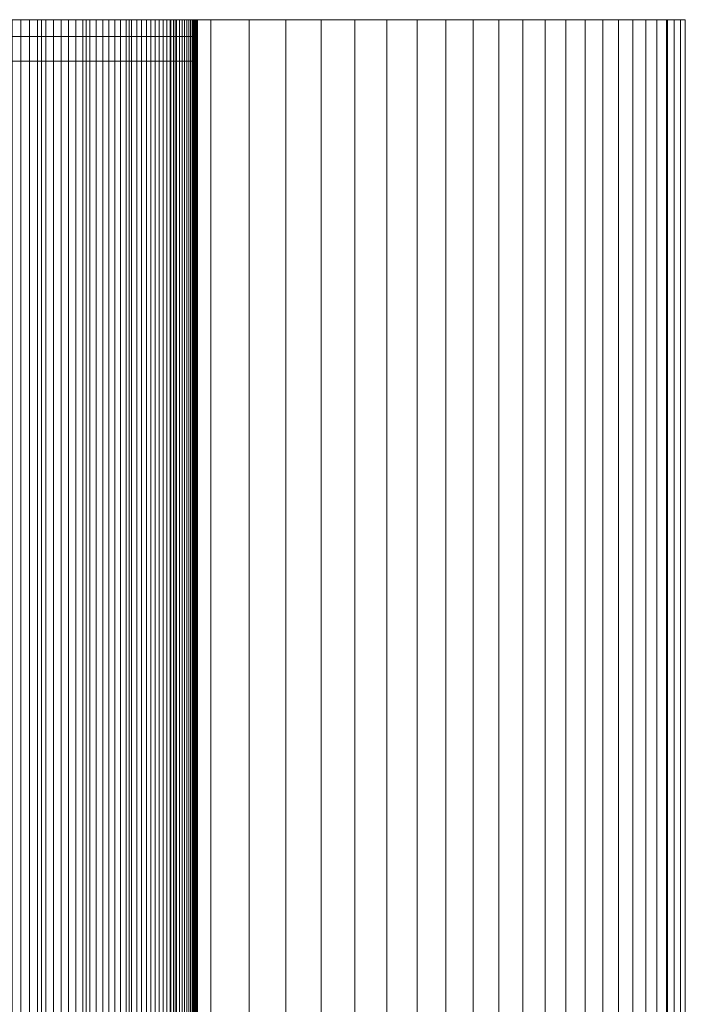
# Model space of a CAD drawing. Header units: centimetres. Extents: x -72 to 74, y -14 to 13.
# Tile 61 of 61: x 73.08 to 74.43, y 11.3 to 13.3. Entities that reach past the tile are written whole.
import ezdxf

# ---------------------------------------------------------------- set-up
doc = ezdxf.new("R2010")
doc.units = ezdxf.units.CM
doc.header["$LTSCALE"] = 2.54
doc.layers.add('Lucido design-1', color=7, linetype='Continuous')

# ---------------------------------------------------------------- blocks, each defined once
blk = doc.blocks.new('Gruppo-2-1')
at = {"color": 230, "linetype": 'Continuous', "lineweight": 9}
for points, invisible_edges in [([(29.3447, 13.3, -58.895), (29.3447, 13.3, -57.895), (73.3955, 13.3, -57.895), (29.3447, 13.3, -58.895)], 12), ([(74.3955, 13.3, -58.895), (29.3447, 13.3, -58.895), (73.3955, 13.3, -57.895), (74.3955, 13.3, -58.895)], 14), ([(72.1511, 13.3, 106.6277), (73.03, 13.3, 107.2311), (73.2147, 13.3, 106.4844), (72.1511, 13.3, 106.6277)], 15), ([(72.1838, 13.3, 106.4949), (72.1511, 13.3, 106.6277), (73.2147, 13.3, 106.4844), (72.1838, 13.3, 106.4949)], 14), ([(72.216, 13.3, 106.362), (72.1838, 13.3, 106.4949), (73.2147, 13.3, 106.4844), (72.216, 13.3, 106.362)], 14), ([(72.2479, 13.3, 106.229), (72.216, 13.3, 106.362), (73.2147, 13.3, 106.4844), (72.2479, 13.3, 106.229)], 14), ([(72.2793, 13.3, 106.0959), (72.2479, 13.3, 106.229), (73.2147, 13.3, 106.4844), (72.2793, 13.3, 106.0959)], 14), ([(72.2793, 13.3, 106.0959), (73.2147, 13.3, 106.4844), (73.3023, 13.3, 106.1098), (72.2793, 13.3, 106.0959)], 13), ([(72.3103, 13.3, 105.9627), (72.2793, 13.3, 106.0959), (73.3023, 13.3, 106.1098), (72.3103, 13.3, 105.9627)], 14), ([(72.3409, 13.3, 105.8294), (72.3103, 13.3, 105.9627), (73.3023, 13.3, 106.1098), (72.3409, 13.3, 105.8294)], 14), ([(72.3711, 13.3, 105.696), (72.3409, 13.3, 105.8294), (73.3023, 13.3, 106.1098), (72.3711, 13.3, 105.696)], 14), ([(72.4008, 13.3, 105.5625), (72.3711, 13.3, 105.696), (73.3023, 13.3, 106.1098), (72.4008, 13.3, 105.5625)], 14), ([(72.4008, 13.3, 105.5625), (73.3023, 13.3, 106.1098), (73.4677, 13.3, 105.3586), (72.4008, 13.3, 105.5625)], 15), ([(72.4302, 13.3, 105.429), (72.4008, 13.3, 105.5625), (73.4677, 13.3, 105.3586), (72.4302, 13.3, 105.429)], 14), ([(72.4591, 13.3, 105.2953), (72.4302, 13.3, 105.429), (73.4677, 13.3, 105.3586), (72.4591, 13.3, 105.2953)], 14), ([(72.4876, 13.3, 105.1615), (72.4591, 13.3, 105.2953), (73.4677, 13.3, 105.3586), (72.4876, 13.3, 105.1615)], 14), ([(72.5157, 13.3, 105.0277), (72.4876, 13.3, 105.1615), (73.4677, 13.3, 105.3586), (72.5157, 13.3, 105.0277)], 14), ([(72.5157, 13.3, 105.0277), (73.4677, 13.3, 105.3586), (73.5457, 13.3, 104.9819), (72.5157, 13.3, 105.0277)], 13), ([(72.5434, 13.3, 104.8938), (72.5157, 13.3, 105.0277), (73.5457, 13.3, 104.9819), (72.5434, 13.3, 104.8938)], 14), ([(72.5707, 13.3, 104.7598), (72.5434, 13.3, 104.8938), (73.5457, 13.3, 104.9819), (72.5707, 13.3, 104.7598)], 14), ([(72.5975, 13.3, 104.6257), (72.5707, 13.3, 104.7598), (73.5457, 13.3, 104.9819), (72.5975, 13.3, 104.6257)], 14), ([(72.6239, 13.3, 104.4915), (72.5975, 13.3, 104.6257), (73.5457, 13.3, 104.9819), (72.6239, 13.3, 104.4915)], 14), ([(72.65, 13.3, 104.3572), (72.6239, 13.3, 104.4915), (73.5457, 13.3, 104.9819), (72.65, 13.3, 104.3572)], 14), ([(72.65, 13.3, 104.3572), (73.5457, 13.3, 104.9819), (73.6918, 13.3, 104.2267), (72.65, 13.3, 104.3572)], 15), ([(72.6756, 13.3, 104.2229), (72.65, 13.3, 104.3572), (73.6918, 13.3, 104.2267), (72.6756, 13.3, 104.2229)], 14), ([(72.7007, 13.3, 104.0885), (72.6756, 13.3, 104.2229), (73.6918, 13.3, 104.2267), (72.7007, 13.3, 104.0885)], 14), ([(72.7255, 13.3, 103.954), (72.7007, 13.3, 104.0885), (73.6918, 13.3, 104.2267), (72.7255, 13.3, 103.954)], 14), ([(72.7499, 13.3, 103.8194), (72.7255, 13.3, 103.954), (73.6918, 13.3, 104.2267), (72.7499, 13.3, 103.8194)], 14), ([(72.7738, 13.3, 103.6847), (72.7499, 13.3, 103.8194), (73.6918, 13.3, 104.2267), (72.7738, 13.3, 103.6847)], 14), ([(72.7738, 13.3, 103.6847), (73.6918, 13.3, 104.2267), (73.8251, 13.3, 103.4691), (72.7738, 13.3, 103.6847)], 15), ([(72.7973, 13.3, 103.55), (72.7738, 13.3, 103.6847), (73.8251, 13.3, 103.4691), (72.7973, 13.3, 103.55)], 14), ([(72.8204, 13.3, 103.4152), (72.7973, 13.3, 103.55), (73.8251, 13.3, 103.4691), (72.8204, 13.3, 103.4152)], 14), ([(72.843, 13.3, 103.2804), (72.8204, 13.3, 103.4152), (73.8251, 13.3, 103.4691), (72.843, 13.3, 103.2804)], 14), ([(72.8653, 13.3, 103.1454), (72.843, 13.3, 103.2804), (73.8251, 13.3, 103.4691), (72.8653, 13.3, 103.1454)], 14), ([(72.8653, 13.3, 103.1454), (73.8251, 13.3, 103.4691), (73.8868, 13.3, 103.0894), (72.8653, 13.3, 103.1454)], 13), ([(72.8871, 13.3, 103.0104), (72.8653, 13.3, 103.1454), (73.8868, 13.3, 103.0894), (72.8871, 13.3, 103.0104)], 14), ([(72.9085, 13.3, 102.8753), (72.8871, 13.3, 103.0104), (73.8868, 13.3, 103.0894), (72.9085, 13.3, 102.8753)], 14), ([(72.9295, 13.3, 102.7402), (72.9085, 13.3, 102.8753), (73.8868, 13.3, 103.0894), (72.9295, 13.3, 102.7402)], 14), ([(72.9501, 13.3, 102.605), (72.9295, 13.3, 102.7402), (73.8868, 13.3, 103.0894), (72.9501, 13.3, 102.605)], 14), ([(72.9501, 13.3, 102.605), (73.8868, 13.3, 103.0894), (74.0006, 13.3, 102.3286), (72.9501, 13.3, 102.605)], 15), ([(72.9703, 13.3, 102.4697), (72.9501, 13.3, 102.605), (74.0006, 13.3, 102.3286), (72.9703, 13.3, 102.4697)], 14), ([(72.99, 13.3, 102.3344), (72.9703, 13.3, 102.4697), (74.0006, 13.3, 102.3286), (72.99, 13.3, 102.3344)], 14), ([(73.0093, 13.3, 102.199), (72.99, 13.3, 102.3344), (74.0006, 13.3, 102.3286), (73.0093, 13.3, 102.199)], 14), ([(73.0282, 13.3, 102.0636), (73.0093, 13.3, 102.199), (74.0006, 13.3, 102.3286), (73.0282, 13.3, 102.0636)], 14), ([(73.0467, 13.3, 101.9281), (73.0282, 13.3, 102.0636), (74.0006, 13.3, 102.3286), (73.0467, 13.3, 101.9281)], 14), ([(73.03, 13.3, 107.2311), (73.124, 13.3, 106.8581), (73.2147, 13.3, 106.4844), (73.03, 13.3, 107.2311)], 12), ([(73.0647, 13.3, 101.7925), (73.0467, 13.3, 101.9281), (74.0006, 13.3, 102.3286), (73.0647, 13.3, 101.7925)], 14), ([(73.0647, 13.3, 101.7925), (74.0006, 13.3, 102.3286), (74.1014, 13.3, 101.566), (73.0647, 13.3, 101.7925)], 15), ([(73.0823, 13.3, 101.6569), (73.0647, 13.3, 101.7925), (74.1014, 13.3, 101.566), (73.0823, 13.3, 101.6569)], 14), ([(73.0995, 13.3, 101.5212), (73.0823, 13.3, 101.6569), (74.1014, 13.3, 101.566), (73.0995, 13.3, 101.5212)], 14), ([(73.1163, 13.3, 101.3855), (73.0995, 13.3, 101.5212), (74.1014, 13.3, 101.566), (73.1163, 13.3, 101.3855)], 14), ([(73.1327, 13.3, 101.2497), (73.1163, 13.3, 101.3855), (74.1014, 13.3, 101.566), (73.1327, 13.3, 101.2497)], 14), ([(73.1486, 13.3, 101.1139), (73.1327, 13.3, 101.2497), (74.1014, 13.3, 101.566), (73.1486, 13.3, 101.1139)], 14), ([(73.1486, 13.3, 101.1139), (74.1014, 13.3, 101.566), (74.1891, 13.3, 100.8018), (73.1486, 13.3, 101.1139)], 15), ([(73.1642, 13.3, 100.978), (73.1486, 13.3, 101.1139), (74.1891, 13.3, 100.8018), (73.1642, 13.3, 100.978)], 14), ([(73.1792, 13.3, 100.8421), (73.1642, 13.3, 100.978), (74.1891, 13.3, 100.8018), (73.1792, 13.3, 100.8421)], 14), ([(73.1939, 13.3, 100.7061), (73.1792, 13.3, 100.8421), (74.1891, 13.3, 100.8018), (73.1939, 13.3, 100.7061)], 14), ([(73.2082, 13.3, 100.5701), (73.1939, 13.3, 100.7061), (74.1891, 13.3, 100.8018), (73.2082, 13.3, 100.5701)], 14), ([(73.2082, 13.3, 100.5701), (74.1891, 13.3, 100.8018), (74.228, 13.3, 100.4191), (73.2082, 13.3, 100.5701)], 13), ([(73.222, 13.3, 100.434), (73.2082, 13.3, 100.5701), (74.228, 13.3, 100.4191), (73.222, 13.3, 100.434)], 14), ([(73.2354, 13.3, 100.2979), (73.222, 13.3, 100.434), (74.228, 13.3, 100.4191), (73.2354, 13.3, 100.2979)], 14), ([(73.2484, 13.3, 100.1618), (73.2354, 13.3, 100.2979), (74.228, 13.3, 100.4191), (73.2484, 13.3, 100.1618)], 14), ([(73.2609, 13.3, 100.0256), (73.2484, 13.3, 100.1618), (74.228, 13.3, 100.4191), (73.2609, 13.3, 100.0256)], 14), ([(73.2731, 13.3, 99.8894), (73.2609, 13.3, 100.0256), (74.228, 13.3, 100.4191), (73.2731, 13.3, 99.8894)], 14), ([(73.2731, 13.3, 99.8894), (74.228, 13.3, 100.4191), (74.2961, 13.3, 99.6529), (73.2731, 13.3, 99.8894)], 15), ([(73.2848, 13.3, 99.7531), (73.2731, 13.3, 99.8894), (74.2961, 13.3, 99.6529), (73.2848, 13.3, 99.7531)], 14), ([(73.2961, 13.3, 99.6169), (73.2848, 13.3, 99.7531), (74.2961, 13.3, 99.6529), (73.2961, 13.3, 99.6169)], 14), ([(73.3069, 13.3, 99.4805), (73.2961, 13.3, 99.6169), (74.2961, 13.3, 99.6529), (73.3069, 13.3, 99.4805)], 14), ([(73.3023, 13.3, 106.1098), (73.3866, 13.3, 105.7346), (73.4677, 13.3, 105.3586), (73.3023, 13.3, 106.1098)], 12), ([(73.3174, 13.3, 99.3442), (73.3069, 13.3, 99.4805), (74.2961, 13.3, 99.6529), (73.3174, 13.3, 99.3442)], 14), ([(73.3274, 13.3, 99.2078), (73.3174, 13.3, 99.3442), (74.2961, 13.3, 99.6529), (73.3274, 13.3, 99.2078)], 14), ([(73.3274, 13.3, 99.2078), (74.2961, 13.3, 99.6529), (74.3511, 13.3, 98.8856), (73.3274, 13.3, 99.2078)], 15), ([(73.337, 13.3, 99.0714), (73.3274, 13.3, 99.2078), (74.3511, 13.3, 98.8856), (73.337, 13.3, 99.0714)], 14), ([(73.3462, 13.3, 98.9349), (73.337, 13.3, 99.0714), (74.3511, 13.3, 98.8856), (73.3462, 13.3, 98.9349)], 14), ([(73.3549, 13.3, 98.7984), (73.3462, 13.3, 98.9349), (74.3511, 13.3, 98.8856), (73.3549, 13.3, 98.7984)], 14), ([(73.3632, 13.3, 98.6619), (73.3549, 13.3, 98.7984), (74.3511, 13.3, 98.8856), (73.3632, 13.3, 98.6619)], 14), ([(73.3632, 13.3, 98.6619), (74.3511, 13.3, 98.8856), (74.3737, 13.3, 98.5016), (73.3632, 13.3, 98.6619)], 13), ([(73.3711, 13.3, 98.5254), (73.3632, 13.3, 98.6619), (74.3737, 13.3, 98.5016), (73.3711, 13.3, 98.5254)], 14), ([(73.3786, 13.3, 98.3888), (73.3711, 13.3, 98.5254), (74.3737, 13.3, 98.5016), (73.3786, 13.3, 98.3888)], 14), ([(73.3856, 13.3, 98.2523), (73.3786, 13.3, 98.3888), (74.3737, 13.3, 98.5016), (73.3856, 13.3, 98.2523)], 14), ([(73.3923, 13.3, 98.1157), (73.3856, 13.3, 98.2523), (74.3737, 13.3, 98.5016), (73.3923, 13.3, 98.1157)], 14), ([(73.3923, 13.3, 98.1157), (74.3737, 13.3, 98.5016), (74.409, 13.3, 97.7332), (73.3923, 13.3, 98.1157)], 15), ([(73.3985, 13.3, 97.979), (73.3923, 13.3, 98.1157), (74.409, 13.3, 97.7332), (73.3985, 13.3, 97.979)], 14), ([(73.3955, 13.3, 95.1085), (73.4305, 13.3, 95.1078), (74.3955, 13.3, 94.8454), (73.3955, 13.3, 95.1085)], 14), ([(74.3955, 13.3, 94.8454), (74.3955, 13.3, -58.895), (73.3955, 13.3, -57.895), (74.3955, 13.3, 94.8454)], 14), ([(74.3955, 13.3, 94.8454), (73.3955, 13.3, -57.895), (73.3955, 13.3, 95.1085), (74.3955, 13.3, 94.8454)], 13), ([(73.4042, 13.3, 97.8424), (73.3985, 13.3, 97.979), (74.409, 13.3, 97.7332), (73.4042, 13.3, 97.8424)], 14), ([(73.4096, 13.3, 97.7057), (73.4042, 13.3, 97.8424), (74.409, 13.3, 97.7332), (73.4096, 13.3, 97.7057)], 14), ([(73.4145, 13.3, 97.5691), (73.4096, 13.3, 97.7057), (74.409, 13.3, 97.7332), (73.4145, 13.3, 97.5691)], 14), ([(73.4145, 13.3, 97.5691), (74.409, 13.3, 97.7332), (74.4217, 13.3, 97.3488), (73.4145, 13.3, 97.5691)], 13), ([(73.419, 13.3, 97.4324), (73.4145, 13.3, 97.5691), (74.4217, 13.3, 97.3488), (73.419, 13.3, 97.4324)], 14), ([(73.4231, 13.3, 97.2957), (73.419, 13.3, 97.4324), (74.4217, 13.3, 97.3488), (73.4231, 13.3, 97.2957)], 14), ([(73.4267, 13.3, 97.159), (73.4231, 13.3, 97.2957), (74.4217, 13.3, 97.3488), (73.4267, 13.3, 97.159)], 14), ([(73.43, 13.3, 97.0223), (73.4267, 13.3, 97.159), (74.4217, 13.3, 97.3488), (73.43, 13.3, 97.0223)], 14), ([(73.4328, 13.3, 96.8855), (73.43, 13.3, 97.0223), (74.4217, 13.3, 97.3488), (73.4328, 13.3, 96.8855)], 14), ([(73.4305, 13.3, 95.1078), (73.4332, 13.3, 95.2445), (74.4314, 13.3, 94.8446), (73.4305, 13.3, 95.1078)], 14), ([(73.4305, 13.3, 95.1078), (74.4314, 13.3, 94.8446), (74.3955, 13.3, 94.8454), (73.4305, 13.3, 95.1078)], 13), ([(73.4351, 13.3, 96.7488), (73.4328, 13.3, 96.8855), (74.4217, 13.3, 97.3488), (73.4351, 13.3, 96.7488)], 14), ([(73.4332, 13.3, 95.2445), (73.4355, 13.3, 95.3813), (74.4314, 13.3, 94.8446), (73.4332, 13.3, 95.2445)], 14), ([(73.4371, 13.3, 96.6121), (73.4351, 13.3, 96.7488), (74.4217, 13.3, 97.3488), (73.4371, 13.3, 96.6121)], 14), ([(73.4355, 13.3, 95.3813), (73.4374, 13.3, 95.518), (74.4314, 13.3, 94.8446), (73.4355, 13.3, 95.3813)], 14), ([(73.4386, 13.3, 96.4753), (73.4371, 13.3, 96.6121), (74.4217, 13.3, 97.3488), (73.4386, 13.3, 96.4753)], 14), ([(73.4374, 13.3, 95.518), (73.4389, 13.3, 95.6548), (74.4314, 13.3, 94.8446), (73.4374, 13.3, 95.518)], 14), ([(73.4397, 13.3, 96.3385), (73.4386, 13.3, 96.4753), (74.4217, 13.3, 97.3488), (73.4397, 13.3, 96.3385)], 14), ([(73.4389, 13.3, 95.6548), (73.4399, 13.3, 95.7915), (74.4314, 13.3, 94.8446), (73.4389, 13.3, 95.6548)], 14), ([(73.4404, 13.3, 96.2018), (73.4397, 13.3, 96.3385), (74.4217, 13.3, 97.3488), (73.4404, 13.3, 96.2018)], 14), ([(73.4399, 13.3, 95.7915), (73.4405, 13.3, 95.9283), (74.4314, 13.3, 94.8446), (73.4399, 13.3, 95.7915)], 14), ([(73.4407, 13.3, 96.065), (73.4404, 13.3, 96.2018), (74.4217, 13.3, 97.3488), (73.4407, 13.3, 96.065)], 14), ([(73.4405, 13.3, 95.9283), (73.4407, 13.3, 96.065), (74.4314, 13.3, 94.8446), (73.4405, 13.3, 95.9283)], 14), ([(73.4407, 13.3, 96.065), (74.4217, 13.3, 97.3488), (74.4314, 13.3, 94.8446), (73.4407, 13.3, 96.065)], 13), ([(73.5457, 13.3, 104.9819), (73.6204, 13.3, 104.6046), (73.6918, 13.3, 104.2267), (73.5457, 13.3, 104.9819)], 12), ([(73.6918, 13.3, 104.2267), (73.7601, 13.3, 103.8482), (73.8251, 13.3, 103.4691), (73.6918, 13.3, 104.2267)], 12), ([(73.8868, 13.3, 103.0894), (73.9454, 13.3, 102.7093), (74.0006, 13.3, 102.3286), (73.8868, 13.3, 103.0894)], 12), ([(74.0006, 13.3, 102.3286), (74.0526, 13.3, 101.9475), (74.1014, 13.3, 101.566), (74.0006, 13.3, 102.3286)], 12), ([(74.1014, 13.3, 101.566), (74.1469, 13.3, 101.1841), (74.1891, 13.3, 100.8018), (74.1014, 13.3, 101.566)], 12), ([(74.228, 13.3, 100.4191), (74.2637, 13.3, 100.0362), (74.2961, 13.3, 99.6529), (74.228, 13.3, 100.4191)], 12), ([(74.2961, 13.3, 99.6529), (74.3252, 13.3, 99.2694), (74.3511, 13.3, 98.8856), (74.2961, 13.3, 99.6529)], 12), ([(74.3737, 13.3, 98.5016), (74.393, 13.3, 98.1175), (74.409, 13.3, 97.7332), (74.3737, 13.3, 98.5016)], 12), ([(-14.5734, 13.2658, 96.0359), (35.8883, 13.2658, 139.5837), (73.3955, 13.2658, 95.1085), (-14.5734, 13.2658, 96.0359)], 15), ([(-14.5734, 13.2658, -57.895), (-14.5734, 13.2658, 96.0359), (73.3955, 13.2658, 95.1085), (-14.5734, 13.2658, -57.895)], 14), ([(-14.5734, 13.2658, -57.895), (73.3955, 13.2658, 95.1085), (73.3955, 13.2658, -57.895), (-14.5734, 13.2658, -57.895)], 9), ([(35.8883, 13.2658, 139.5837), (59.2328, 13.2658, 128.4351), (73.3955, 13.2658, 95.1085), (35.8883, 13.2658, 139.5837)], 15), ([(59.2328, 13.2658, 128.4351), (70.4114, 13.2658, 112.0975), (73.3955, 13.2658, 95.1085), (59.2328, 13.2658, 128.4351)], 15), ([(70.4114, 13.2658, 112.0975), (72.9295, 13.2658, 102.7402), (73.3955, 13.2658, 95.1085), (70.4114, 13.2658, 112.0975)], 15), ([(72.9295, 13.2658, 102.7402), (73.0282, 13.2658, 102.0636), (73.1163, 13.2658, 101.3855), (72.9295, 13.2658, 102.7402)], 15), ([(72.9295, 13.2658, 102.7402), (73.1163, 13.2658, 101.3855), (73.2484, 13.2658, 100.1618), (72.9295, 13.2658, 102.7402)], 15), ([(72.9295, 13.2658, 102.7402), (73.2484, 13.2658, 100.1618), (73.3786, 13.2658, 98.3888), (72.9295, 13.2658, 102.7402)], 15), ([(72.9295, 13.2658, 102.7402), (73.3786, 13.2658, 98.3888), (73.3955, 13.2658, 95.1085), (72.9295, 13.2658, 102.7402)], 15), ([(73.0282, 13.2658, 102.0636), (73.0647, 13.2658, 101.7925), (73.0823, 13.2658, 101.6569), (73.0282, 13.2658, 102.0636)], 13), ([(73.0282, 13.2658, 102.0636), (73.0823, 13.2658, 101.6569), (73.1163, 13.2658, 101.3855), (73.0282, 13.2658, 102.0636)], 15), ([(73.0823, 13.2658, 101.6569), (73.0995, 13.2658, 101.5212), (73.1163, 13.2658, 101.3855), (73.0823, 13.2658, 101.6569)], 12), ([(73.1163, 13.2658, 101.3855), (73.1327, 13.2658, 101.2497), (73.1486, 13.2658, 101.1139), (73.1163, 13.2658, 101.3855)], 12), ([(73.1163, 13.2658, 101.3855), (73.1486, 13.2658, 101.1139), (73.1792, 13.2658, 100.8421), (73.1163, 13.2658, 101.3855)], 15), ([(73.1163, 13.2658, 101.3855), (73.1792, 13.2658, 100.8421), (73.2484, 13.2658, 100.1618), (73.1163, 13.2658, 101.3855)], 15), ([(73.1486, 13.2658, 101.1139), (73.1642, 13.2658, 100.978), (73.1792, 13.2658, 100.8421), (73.1486, 13.2658, 101.1139)], 12), ([(73.1792, 13.2658, 100.8421), (73.1939, 13.2658, 100.7061), (73.222, 13.2658, 100.434), (73.1792, 13.2658, 100.8421)], 14), ([(73.1792, 13.2658, 100.8421), (73.222, 13.2658, 100.434), (73.2484, 13.2658, 100.1618), (73.1792, 13.2658, 100.8421)], 15), ([(73.1939, 13.2658, 100.7061), (73.2082, 13.2658, 100.5701), (73.222, 13.2658, 100.434), (73.1939, 13.2658, 100.7061)], 12), ([(73.222, 13.2658, 100.434), (73.2354, 13.2658, 100.2979), (73.2484, 13.2658, 100.1618), (73.222, 13.2658, 100.434)], 12), ([(73.2484, 13.2658, 100.1618), (73.2609, 13.2658, 100.0256), (73.2731, 13.2658, 99.8894), (73.2484, 13.2658, 100.1618)], 12), ([(73.2484, 13.2658, 100.1618), (73.2731, 13.2658, 99.8894), (73.2961, 13.2658, 99.6169), (73.2484, 13.2658, 100.1618)], 15), ([(73.2484, 13.2658, 100.1618), (73.2961, 13.2658, 99.6169), (73.3274, 13.2658, 99.2078), (73.2484, 13.2658, 100.1618)], 15), ([(73.2484, 13.2658, 100.1618), (73.3274, 13.2658, 99.2078), (73.3786, 13.2658, 98.3888), (73.2484, 13.2658, 100.1618)], 15), ([(73.2731, 13.2658, 99.8894), (73.2848, 13.2658, 99.7531), (73.2961, 13.2658, 99.6169), (73.2731, 13.2658, 99.8894)], 12), ([(73.2961, 13.2658, 99.6169), (73.3069, 13.2658, 99.4805), (73.3174, 13.2658, 99.3442), (73.2961, 13.2658, 99.6169)], 12), ([(73.2961, 13.2658, 99.6169), (73.3174, 13.2658, 99.3442), (73.3274, 13.2658, 99.2078), (73.2961, 13.2658, 99.6169)], 13), ([(73.3274, 13.2658, 99.2078), (73.337, 13.2658, 99.0714), (73.3462, 13.2658, 98.9349), (73.3274, 13.2658, 99.2078)], 12), ([(73.3274, 13.2658, 99.2078), (73.3462, 13.2658, 98.9349), (73.3632, 13.2658, 98.6619), (73.3274, 13.2658, 99.2078)], 15), ([(73.3274, 13.2658, 99.2078), (73.3632, 13.2658, 98.6619), (73.3786, 13.2658, 98.3888), (73.3274, 13.2658, 99.2078)], 15), ([(73.3462, 13.2658, 98.9349), (73.3549, 13.2658, 98.7984), (73.3632, 13.2658, 98.6619), (73.3462, 13.2658, 98.9349)], 12), ([(73.3632, 13.2658, 98.6619), (73.3711, 13.2658, 98.5254), (73.3786, 13.2658, 98.3888), (73.3632, 13.2658, 98.6619)], 12), ([(73.3786, 13.2658, 98.3888), (73.3856, 13.2658, 98.2523), (73.3923, 13.2658, 98.1157), (73.3786, 13.2658, 98.3888)], 12), ([(73.3786, 13.2658, 98.3888), (73.3923, 13.2658, 98.1157), (73.4042, 13.2658, 97.8424), (73.3786, 13.2658, 98.3888)], 15), ([(73.3786, 13.2658, 98.3888), (73.4042, 13.2658, 97.8424), (73.4231, 13.2658, 97.2957), (73.3786, 13.2658, 98.3888)], 15), ([(73.3786, 13.2658, 98.3888), (73.4231, 13.2658, 97.2957), (73.4386, 13.2658, 96.4753), (73.3786, 13.2658, 98.3888)], 15), ([(73.3786, 13.2658, 98.3888), (73.4386, 13.2658, 96.4753), (73.3955, 13.2658, 95.1085), (73.3786, 13.2658, 98.3888)], 15), ([(73.3923, 13.2658, 98.1157), (73.3985, 13.2658, 97.979), (73.4042, 13.2658, 97.8424), (73.3923, 13.2658, 98.1157)], 12), ([(73.4332, 13.2658, 95.2445), (73.4305, 13.2658, 95.1078), (73.3955, 13.2658, 95.1085), (73.4332, 13.2658, 95.2445)], 12), ([(73.4374, 13.2658, 95.518), (73.4332, 13.2658, 95.2445), (73.3955, 13.2658, 95.1085), (73.4374, 13.2658, 95.518)], 15), ([(73.4405, 13.2658, 95.9283), (73.4374, 13.2658, 95.518), (73.3955, 13.2658, 95.1085), (73.4405, 13.2658, 95.9283)], 15), ([(73.4386, 13.2658, 96.4753), (73.4405, 13.2658, 95.9283), (73.3955, 13.2658, 95.1085), (73.4386, 13.2658, 96.4753)], 15), ([(73.4042, 13.2658, 97.8424), (73.4096, 13.2658, 97.7057), (73.4145, 13.2658, 97.5691), (73.4042, 13.2658, 97.8424)], 12), ([(73.4042, 13.2658, 97.8424), (73.4145, 13.2658, 97.5691), (73.4231, 13.2658, 97.2957), (73.4042, 13.2658, 97.8424)], 15), ([(73.4145, 13.2658, 97.5691), (73.419, 13.2658, 97.4324), (73.4231, 13.2658, 97.2957), (73.4145, 13.2658, 97.5691)], 12), ([(73.4231, 13.2658, 97.2957), (73.4267, 13.2658, 97.159), (73.4328, 13.2658, 96.8855), (73.4231, 13.2658, 97.2957)], 14), ([(73.4231, 13.2658, 97.2957), (73.4328, 13.2658, 96.8855), (73.4386, 13.2658, 96.4753), (73.4231, 13.2658, 97.2957)], 15), ([(73.4267, 13.2658, 97.159), (73.43, 13.2658, 97.0223), (73.4328, 13.2658, 96.8855), (73.4267, 13.2658, 97.159)], 12), ([(73.4328, 13.2658, 96.8855), (73.4351, 13.2658, 96.7488), (73.4386, 13.2658, 96.4753), (73.4328, 13.2658, 96.8855)], 14), ([(73.4374, 13.2658, 95.518), (73.4355, 13.2658, 95.3813), (73.4332, 13.2658, 95.2445), (73.4374, 13.2658, 95.518)], 12), ([(73.4351, 13.2658, 96.7488), (73.4371, 13.2658, 96.6121), (73.4386, 13.2658, 96.4753), (73.4351, 13.2658, 96.7488)], 12), ([(73.4405, 13.2658, 95.9283), (73.4389, 13.2658, 95.6548), (73.4374, 13.2658, 95.518), (73.4405, 13.2658, 95.9283)], 13), ([(73.4386, 13.2658, 96.4753), (73.4397, 13.2658, 96.3385), (73.4404, 13.2658, 96.2018), (73.4386, 13.2658, 96.4753)], 12), ([(73.4386, 13.2658, 96.4753), (73.4404, 13.2658, 96.2018), (73.4405, 13.2658, 95.9283), (73.4386, 13.2658, 96.4753)], 15), ([(73.4405, 13.2658, 95.9283), (73.4399, 13.2658, 95.7915), (73.4389, 13.2658, 95.6548), (73.4405, 13.2658, 95.9283)], 12), ([(73.4404, 13.2658, 96.2018), (73.4407, 13.2658, 96.065), (73.4405, 13.2658, 95.9283), (73.4404, 13.2658, 96.2018)], 12), ([(-14.5734, 13.2158, 96.0359), (35.8883, 13.2158, 139.5837), (73.3955, 13.2158, 95.1085), (-14.5734, 13.2158, 96.0359)], 15), ([(-14.5734, 13.2158, -57.895), (-14.5734, 13.2158, 96.0359), (73.3955, 13.2158, 95.1085), (-14.5734, 13.2158, -57.895)], 14), ([(-14.5734, 13.2158, -57.895), (73.3955, 13.2158, 95.1085), (73.3955, 13.2158, -57.895), (-14.5734, 13.2158, -57.895)], 9), ([(35.8883, 13.2158, 139.5837), (59.2328, 13.2158, 128.4351), (73.3955, 13.2158, 95.1085), (35.8883, 13.2158, 139.5837)], 15), ([(59.2328, 13.2158, 128.4351), (70.4114, 13.2158, 112.0975), (73.3955, 13.2158, 95.1085), (59.2328, 13.2158, 128.4351)], 15), ([(70.4114, 13.2158, 112.0975), (72.9295, 13.2158, 102.7402), (73.3955, 13.2158, 95.1085), (70.4114, 13.2158, 112.0975)], 15), ([(72.9295, 13.2158, 102.7402), (73.0282, 13.2158, 102.0636), (73.1163, 13.2158, 101.3855), (72.9295, 13.2158, 102.7402)], 15), ([(72.9295, 13.2158, 102.7402), (73.1163, 13.2158, 101.3855), (73.2484, 13.2158, 100.1618), (72.9295, 13.2158, 102.7402)], 15), ([(72.9295, 13.2158, 102.7402), (73.2484, 13.2158, 100.1618), (73.3786, 13.2158, 98.3888), (72.9295, 13.2158, 102.7402)], 15), ([(72.9295, 13.2158, 102.7402), (73.3786, 13.2158, 98.3888), (73.3955, 13.2158, 95.1085), (72.9295, 13.2158, 102.7402)], 15), ([(73.0282, 13.2158, 102.0636), (73.0647, 13.2158, 101.7925), (73.0823, 13.2158, 101.6569), (73.0282, 13.2158, 102.0636)], 13), ([(73.0282, 13.2158, 102.0636), (73.0823, 13.2158, 101.6569), (73.1163, 13.2158, 101.3855), (73.0282, 13.2158, 102.0636)], 15), ([(73.0823, 13.2158, 101.6569), (73.0995, 13.2158, 101.5212), (73.1163, 13.2158, 101.3855), (73.0823, 13.2158, 101.6569)], 12), ([(73.1163, 13.2158, 101.3855), (73.1327, 13.2158, 101.2497), (73.1486, 13.2158, 101.1139), (73.1163, 13.2158, 101.3855)], 12), ([(73.1163, 13.2158, 101.3855), (73.1486, 13.2158, 101.1139), (73.1792, 13.2158, 100.8421), (73.1163, 13.2158, 101.3855)], 15), ([(73.1163, 13.2158, 101.3855), (73.1792, 13.2158, 100.8421), (73.2484, 13.2158, 100.1618), (73.1163, 13.2158, 101.3855)], 15), ([(73.1486, 13.2158, 101.1139), (73.1642, 13.2158, 100.978), (73.1792, 13.2158, 100.8421), (73.1486, 13.2158, 101.1139)], 12), ([(73.1792, 13.2158, 100.8421), (73.1939, 13.2158, 100.7061), (73.222, 13.2158, 100.434), (73.1792, 13.2158, 100.8421)], 14), ([(73.1792, 13.2158, 100.8421), (73.222, 13.2158, 100.434), (73.2484, 13.2158, 100.1618), (73.1792, 13.2158, 100.8421)], 15), ([(73.1939, 13.2158, 100.7061), (73.2082, 13.2158, 100.5701), (73.222, 13.2158, 100.434), (73.1939, 13.2158, 100.7061)], 12), ([(73.222, 13.2158, 100.434), (73.2354, 13.2158, 100.2979), (73.2484, 13.2158, 100.1618), (73.222, 13.2158, 100.434)], 12), ([(73.2484, 13.2158, 100.1618), (73.2609, 13.2158, 100.0256), (73.2731, 13.2158, 99.8894), (73.2484, 13.2158, 100.1618)], 12), ([(73.2484, 13.2158, 100.1618), (73.2731, 13.2158, 99.8894), (73.2961, 13.2158, 99.6169), (73.2484, 13.2158, 100.1618)], 15), ([(73.2484, 13.2158, 100.1618), (73.2961, 13.2158, 99.6169), (73.3274, 13.2158, 99.2078), (73.2484, 13.2158, 100.1618)], 15), ([(73.2484, 13.2158, 100.1618), (73.3274, 13.2158, 99.2078), (73.3786, 13.2158, 98.3888), (73.2484, 13.2158, 100.1618)], 15), ([(73.2731, 13.2158, 99.8894), (73.2848, 13.2158, 99.7531), (73.2961, 13.2158, 99.6169), (73.2731, 13.2158, 99.8894)], 12), ([(73.2961, 13.2158, 99.6169), (73.3069, 13.2158, 99.4805), (73.3174, 13.2158, 99.3442), (73.2961, 13.2158, 99.6169)], 12), ([(73.2961, 13.2158, 99.6169), (73.3174, 13.2158, 99.3442), (73.3274, 13.2158, 99.2078), (73.2961, 13.2158, 99.6169)], 13), ([(73.3274, 13.2158, 99.2078), (73.337, 13.2158, 99.0714), (73.3462, 13.2158, 98.9349), (73.3274, 13.2158, 99.2078)], 12), ([(73.3274, 13.2158, 99.2078), (73.3462, 13.2158, 98.9349), (73.3632, 13.2158, 98.6619), (73.3274, 13.2158, 99.2078)], 15), ([(73.3274, 13.2158, 99.2078), (73.3632, 13.2158, 98.6619), (73.3786, 13.2158, 98.3888), (73.3274, 13.2158, 99.2078)], 15), ([(73.3462, 13.2158, 98.9349), (73.3549, 13.2158, 98.7984), (73.3632, 13.2158, 98.6619), (73.3462, 13.2158, 98.9349)], 12), ([(73.3632, 13.2158, 98.6619), (73.3711, 13.2158, 98.5254), (73.3786, 13.2158, 98.3888), (73.3632, 13.2158, 98.6619)], 12), ([(73.3786, 13.2158, 98.3888), (73.3856, 13.2158, 98.2523), (73.3923, 13.2158, 98.1157), (73.3786, 13.2158, 98.3888)], 12), ([(73.3786, 13.2158, 98.3888), (73.3923, 13.2158, 98.1157), (73.4042, 13.2158, 97.8424), (73.3786, 13.2158, 98.3888)], 15), ([(73.3786, 13.2158, 98.3888), (73.4042, 13.2158, 97.8424), (73.4231, 13.2158, 97.2957), (73.3786, 13.2158, 98.3888)], 15), ([(73.3786, 13.2158, 98.3888), (73.4231, 13.2158, 97.2957), (73.4386, 13.2158, 96.4753), (73.3786, 13.2158, 98.3888)], 15), ([(73.3786, 13.2158, 98.3888), (73.4386, 13.2158, 96.4753), (73.3955, 13.2158, 95.1085), (73.3786, 13.2158, 98.3888)], 15), ([(73.3923, 13.2158, 98.1157), (73.3985, 13.2158, 97.979), (73.4042, 13.2158, 97.8424), (73.3923, 13.2158, 98.1157)], 12), ([(73.4332, 13.2158, 95.2445), (73.4305, 13.2158, 95.1078), (73.3955, 13.2158, 95.1085), (73.4332, 13.2158, 95.2445)], 12), ([(73.4374, 13.2158, 95.518), (73.4332, 13.2158, 95.2445), (73.3955, 13.2158, 95.1085), (73.4374, 13.2158, 95.518)], 15), ([(73.4405, 13.2158, 95.9283), (73.4374, 13.2158, 95.518), (73.3955, 13.2158, 95.1085), (73.4405, 13.2158, 95.9283)], 15), ([(73.4386, 13.2158, 96.4753), (73.4405, 13.2158, 95.9283), (73.3955, 13.2158, 95.1085), (73.4386, 13.2158, 96.4753)], 15), ([(73.4042, 13.2158, 97.8424), (73.4096, 13.2158, 97.7057), (73.4145, 13.2158, 97.5691), (73.4042, 13.2158, 97.8424)], 12), ([(73.4042, 13.2158, 97.8424), (73.4145, 13.2158, 97.5691), (73.4231, 13.2158, 97.2957), (73.4042, 13.2158, 97.8424)], 15), ([(73.4145, 13.2158, 97.5691), (73.419, 13.2158, 97.4324), (73.4231, 13.2158, 97.2957), (73.4145, 13.2158, 97.5691)], 12), ([(73.4231, 13.2158, 97.2957), (73.4267, 13.2158, 97.159), (73.4328, 13.2158, 96.8855), (73.4231, 13.2158, 97.2957)], 14), ([(73.4231, 13.2158, 97.2957), (73.4328, 13.2158, 96.8855), (73.4386, 13.2158, 96.4753), (73.4231, 13.2158, 97.2957)], 15), ([(73.4267, 13.2158, 97.159), (73.43, 13.2158, 97.0223), (73.4328, 13.2158, 96.8855), (73.4267, 13.2158, 97.159)], 12), ([(73.4328, 13.2158, 96.8855), (73.4351, 13.2158, 96.7488), (73.4386, 13.2158, 96.4753), (73.4328, 13.2158, 96.8855)], 14), ([(73.4374, 13.2158, 95.518), (73.4355, 13.2158, 95.3813), (73.4332, 13.2158, 95.2445), (73.4374, 13.2158, 95.518)], 12), ([(73.4351, 13.2158, 96.7488), (73.4371, 13.2158, 96.6121), (73.4386, 13.2158, 96.4753), (73.4351, 13.2158, 96.7488)], 12), ([(73.4405, 13.2158, 95.9283), (73.4389, 13.2158, 95.6548), (73.4374, 13.2158, 95.518), (73.4405, 13.2158, 95.9283)], 13), ([(73.4386, 13.2158, 96.4753), (73.4397, 13.2158, 96.3385), (73.4404, 13.2158, 96.2018), (73.4386, 13.2158, 96.4753)], 12), ([(73.4386, 13.2158, 96.4753), (73.4404, 13.2158, 96.2018), (73.4405, 13.2158, 95.9283), (73.4386, 13.2158, 96.4753)], 15), ([(73.4405, 13.2158, 95.9283), (73.4399, 13.2158, 95.7915), (73.4389, 13.2158, 95.6548), (73.4405, 13.2158, 95.9283)], 12), ([(73.4404, 13.2158, 96.2018), (73.4407, 13.2158, 96.065), (73.4405, 13.2158, 95.9283), (73.4404, 13.2158, 96.2018)], 12)]:
    blk.add_3dface(points, dxfattribs=dict(at, invisible_edges=invisible_edges))
for points in [[(29.3447, 13.3, -58.895), (29.3447, 9.3, -58.895), (74.3955, 9.3, -58.895), (74.3955, 13.3, -58.895)], [(73.3955, 13.3, -57.895), (73.3955, 9.3, -57.895), (29.3447, 9.3, -57.895), (29.3447, 13.3, -57.895)], [(73.124, 13.3, 106.8581), (73.124, 9.3, 106.8581), (73.03, 9.3, 107.2311), (73.03, 13.3, 107.2311)], [(73.0647, 13.3, 101.7925), (73.0647, 9.3, 101.7925), (73.0823, 9.3, 101.6569), (73.0823, 13.3, 101.6569)], [(73.0823, 13.3, 101.6569), (73.0823, 9.3, 101.6569), (73.0995, 9.3, 101.5212), (73.0995, 13.3, 101.5212)], [(73.0995, 13.3, 101.5212), (73.0995, 9.3, 101.5212), (73.1163, 9.3, 101.3855), (73.1163, 13.3, 101.3855)], [(73.1163, 13.3, 101.3855), (73.1163, 9.3, 101.3855), (73.1327, 9.3, 101.2497), (73.1327, 13.3, 101.2497)], [(73.2147, 13.3, 106.4844), (73.2147, 9.3, 106.4844), (73.124, 9.3, 106.8581), (73.124, 13.3, 106.8581)], [(73.1327, 13.3, 101.2497), (73.1327, 9.3, 101.2497), (73.1486, 9.3, 101.1139), (73.1486, 13.3, 101.1139)], [(73.1486, 13.3, 101.1139), (73.1486, 9.3, 101.1139), (73.1642, 9.3, 100.978), (73.1642, 13.3, 100.978)], [(73.1642, 13.3, 100.978), (73.1642, 9.3, 100.978), (73.1792, 9.3, 100.8421), (73.1792, 13.3, 100.8421)], [(73.1792, 13.3, 100.8421), (73.1792, 9.3, 100.8421), (73.1939, 9.3, 100.7061), (73.1939, 13.3, 100.7061)], [(73.1939, 13.3, 100.7061), (73.1939, 9.3, 100.7061), (73.2082, 9.3, 100.5701), (73.2082, 13.3, 100.5701)], [(73.2082, 13.3, 100.5701), (73.2082, 9.3, 100.5701), (73.222, 9.3, 100.434), (73.222, 13.3, 100.434)], [(73.3023, 13.3, 106.1098), (73.3023, 9.3, 106.1098), (73.2147, 9.3, 106.4844), (73.2147, 13.3, 106.4844)], [(73.222, 13.3, 100.434), (73.222, 9.3, 100.434), (73.2354, 9.3, 100.2979), (73.2354, 13.3, 100.2979)], [(73.2354, 13.3, 100.2979), (73.2354, 9.3, 100.2979), (73.2484, 9.3, 100.1618), (73.2484, 13.3, 100.1618)], [(73.2484, 13.3, 100.1618), (73.2484, 9.3, 100.1618), (73.2609, 9.3, 100.0256), (73.2609, 13.3, 100.0256)], [(73.2609, 13.3, 100.0256), (73.2609, 9.3, 100.0256), (73.2731, 9.3, 99.8894), (73.2731, 13.3, 99.8894)], [(73.2731, 13.3, 99.8894), (73.2731, 9.3, 99.8894), (73.2848, 9.3, 99.7531), (73.2848, 13.3, 99.7531)], [(73.2848, 13.3, 99.7531), (73.2848, 9.3, 99.7531), (73.2961, 9.3, 99.6169), (73.2961, 13.3, 99.6169)], [(73.2961, 13.3, 99.6169), (73.2961, 9.3, 99.6169), (73.3069, 9.3, 99.4805), (73.3069, 13.3, 99.4805)], [(73.3866, 13.3, 105.7346), (73.3866, 9.3, 105.7346), (73.3023, 9.3, 106.1098), (73.3023, 13.3, 106.1098)], [(73.3069, 13.3, 99.4805), (73.3069, 9.3, 99.4805), (73.3174, 9.3, 99.3442), (73.3174, 13.3, 99.3442)], [(73.3174, 13.3, 99.3442), (73.3174, 9.3, 99.3442), (73.3274, 9.3, 99.2078), (73.3274, 13.3, 99.2078)], [(73.3274, 13.3, 99.2078), (73.3274, 9.3, 99.2078), (73.337, 9.3, 99.0714), (73.337, 13.3, 99.0714)], [(73.337, 13.3, 99.0714), (73.337, 9.3, 99.0714), (73.3462, 9.3, 98.9349), (73.3462, 13.3, 98.9349)], [(73.3462, 13.3, 98.9349), (73.3462, 9.3, 98.9349), (73.3549, 9.3, 98.7984), (73.3549, 13.3, 98.7984)], [(73.3549, 13.3, 98.7984), (73.3549, 9.3, 98.7984), (73.3632, 9.3, 98.6619), (73.3632, 13.3, 98.6619)], [(73.3632, 13.3, 98.6619), (73.3632, 9.3, 98.6619), (73.3711, 9.3, 98.5254), (73.3711, 13.3, 98.5254)], [(73.3711, 13.3, 98.5254), (73.3711, 9.3, 98.5254), (73.3786, 9.3, 98.3888), (73.3786, 13.3, 98.3888)], [(73.3786, 13.3, 98.3888), (73.3786, 9.3, 98.3888), (73.3856, 9.3, 98.2523), (73.3856, 13.3, 98.2523)], [(73.3856, 13.3, 98.2523), (73.3856, 9.3, 98.2523), (73.3923, 9.3, 98.1157), (73.3923, 13.3, 98.1157)], [(73.4677, 13.3, 105.3586), (73.4677, 9.3, 105.3586), (73.3866, 9.3, 105.7346), (73.3866, 13.3, 105.7346)], [(73.3923, 13.3, 98.1157), (73.3923, 9.3, 98.1157), (73.3985, 9.3, 97.979), (73.3985, 13.3, 97.979)], [(73.3955, 13.3, 95.1085), (73.3955, 9.3, 95.1085), (73.3955, 9.3, -57.895), (73.3955, 13.3, -57.895)], [(73.4305, 13.3, 95.1078), (73.4305, 9.3, 95.1078), (73.3955, 9.3, 95.1085), (73.3955, 13.3, 95.1085)], [(73.3985, 13.3, 97.979), (73.3985, 9.3, 97.979), (73.4042, 9.3, 97.8424), (73.4042, 13.3, 97.8424)], [(73.4042, 13.3, 97.8424), (73.4042, 9.3, 97.8424), (73.4096, 9.3, 97.7057), (73.4096, 13.3, 97.7057)], [(73.4096, 13.3, 97.7057), (73.4096, 9.3, 97.7057), (73.4145, 9.3, 97.5691), (73.4145, 13.3, 97.5691)], [(73.4145, 13.3, 97.5691), (73.4145, 9.3, 97.5691), (73.419, 9.3, 97.4324), (73.419, 13.3, 97.4324)], [(73.419, 13.3, 97.4324), (73.419, 9.3, 97.4324), (73.4231, 9.3, 97.2957), (73.4231, 13.3, 97.2957)], [(73.4231, 13.3, 97.2957), (73.4231, 9.3, 97.2957), (73.4267, 9.3, 97.159), (73.4267, 13.3, 97.159)], [(73.4267, 13.3, 97.159), (73.4267, 9.3, 97.159), (73.43, 9.3, 97.0223), (73.43, 13.3, 97.0223)], [(73.43, 13.3, 97.0223), (73.43, 9.3, 97.0223), (73.4328, 9.3, 96.8855), (73.4328, 13.3, 96.8855)], [(73.4332, 13.3, 95.2445), (73.4332, 9.3, 95.2445), (73.4305, 9.3, 95.1078), (73.4305, 13.3, 95.1078)], [(73.4328, 13.3, 96.8855), (73.4328, 9.3, 96.8855), (73.4351, 9.3, 96.7488), (73.4351, 13.3, 96.7488)], [(73.4355, 13.3, 95.3813), (73.4355, 9.3, 95.3813), (73.4332, 9.3, 95.2445), (73.4332, 13.3, 95.2445)], [(73.4351, 13.3, 96.7488), (73.4351, 9.3, 96.7488), (73.4371, 9.3, 96.6121), (73.4371, 13.3, 96.6121)], [(73.4374, 13.3, 95.518), (73.4374, 9.3, 95.518), (73.4355, 9.3, 95.3813), (73.4355, 13.3, 95.3813)], [(73.4371, 13.3, 96.6121), (73.4371, 9.3, 96.6121), (73.4386, 9.3, 96.4753), (73.4386, 13.3, 96.4753)], [(73.4389, 13.3, 95.6548), (73.4389, 9.3, 95.6548), (73.4374, 9.3, 95.518), (73.4374, 13.3, 95.518)], [(73.4386, 13.3, 96.4753), (73.4386, 9.3, 96.4753), (73.4397, 9.3, 96.3385), (73.4397, 13.3, 96.3385)], [(73.4399, 13.3, 95.7915), (73.4399, 9.3, 95.7915), (73.4389, 9.3, 95.6548), (73.4389, 13.3, 95.6548)], [(73.4397, 13.3, 96.3385), (73.4397, 9.3, 96.3385), (73.4404, 9.3, 96.2018), (73.4404, 13.3, 96.2018)], [(73.4405, 13.3, 95.9283), (73.4405, 9.3, 95.9283), (73.4399, 9.3, 95.7915), (73.4399, 13.3, 95.7915)], [(73.4404, 13.3, 96.2018), (73.4404, 9.3, 96.2018), (73.4407, 9.3, 96.065), (73.4407, 13.3, 96.065)], [(73.4407, 13.3, 96.065), (73.4407, 9.3, 96.065), (73.4405, 9.3, 95.9283), (73.4405, 13.3, 95.9283)], [(73.5457, 13.3, 104.9819), (73.5457, 9.3, 104.9819), (73.4677, 9.3, 105.3586), (73.4677, 13.3, 105.3586)], [(73.6204, 13.3, 104.6046), (73.6204, 9.3, 104.6046), (73.5457, 9.3, 104.9819), (73.5457, 13.3, 104.9819)], [(73.6918, 13.3, 104.2267), (73.6918, 9.3, 104.2267), (73.6204, 9.3, 104.6046), (73.6204, 13.3, 104.6046)], [(73.7601, 13.3, 103.8482), (73.7601, 9.3, 103.8482), (73.6918, 9.3, 104.2267), (73.6918, 13.3, 104.2267)], [(73.8251, 13.3, 103.4691), (73.8251, 9.3, 103.4691), (73.7601, 9.3, 103.8482), (73.7601, 13.3, 103.8482)], [(73.8868, 13.3, 103.0894), (73.8868, 9.3, 103.0894), (73.8251, 9.3, 103.4691), (73.8251, 13.3, 103.4691)], [(73.9454, 13.3, 102.7093), (73.9454, 9.3, 102.7093), (73.8868, 9.3, 103.0894), (73.8868, 13.3, 103.0894)], [(74.0006, 13.3, 102.3286), (74.0006, 9.3, 102.3286), (73.9454, 9.3, 102.7093), (73.9454, 13.3, 102.7093)], [(74.0526, 13.3, 101.9475), (74.0526, 9.3, 101.9475), (74.0006, 9.3, 102.3286), (74.0006, 13.3, 102.3286)], [(74.1014, 13.3, 101.566), (74.1014, 9.3, 101.566), (74.0526, 9.3, 101.9475), (74.0526, 13.3, 101.9475)], [(74.1469, 13.3, 101.1841), (74.1469, 9.3, 101.1841), (74.1014, 9.3, 101.566), (74.1014, 13.3, 101.566)], [(74.1891, 13.3, 100.8018), (74.1891, 9.3, 100.8018), (74.1469, 9.3, 101.1841), (74.1469, 13.3, 101.1841)], [(74.228, 13.3, 100.4191), (74.228, 9.3, 100.4191), (74.1891, 9.3, 100.8018), (74.1891, 13.3, 100.8018)], [(74.2637, 13.3, 100.0362), (74.2637, 9.3, 100.0362), (74.228, 9.3, 100.4191), (74.228, 13.3, 100.4191)], [(74.2961, 13.3, 99.6529), (74.2961, 9.3, 99.6529), (74.2637, 9.3, 100.0362), (74.2637, 13.3, 100.0362)], [(74.3252, 13.3, 99.2694), (74.3252, 9.3, 99.2694), (74.2961, 9.3, 99.6529), (74.2961, 13.3, 99.6529)], [(74.3511, 13.3, 98.8856), (74.3511, 9.3, 98.8856), (74.3252, 9.3, 99.2694), (74.3252, 13.3, 99.2694)], [(74.3737, 13.3, 98.5016), (74.3737, 9.3, 98.5016), (74.3511, 9.3, 98.8856), (74.3511, 13.3, 98.8856)], [(74.393, 13.3, 98.1175), (74.393, 9.3, 98.1175), (74.3737, 9.3, 98.5016), (74.3737, 13.3, 98.5016)], [(74.409, 13.3, 97.7332), (74.409, 9.3, 97.7332), (74.393, 9.3, 98.1175), (74.393, 13.3, 98.1175)], [(74.3955, 13.3, 94.8454), (74.3955, 9.3, 94.8454), (74.4314, 9.3, 94.8446), (74.4314, 13.3, 94.8446)], [(74.3955, 13.3, -58.895), (74.3955, 9.3, -58.895), (74.3955, 9.3, 94.8454), (74.3955, 13.3, 94.8454)], [(74.4217, 13.3, 97.3488), (74.4217, 9.3, 97.3488), (74.409, 9.3, 97.7332), (74.409, 13.3, 97.7332)], [(74.4314, 13.3, 94.8446), (74.4314, 9.3, 94.8446), (74.4217, 9.3, 97.3488), (74.4217, 13.3, 97.3488)], [(-14.5734, 13.2658, -57.895), (-14.5734, 13.2158, -57.895), (73.3955, 13.2158, -57.895), (73.3955, 13.2658, -57.895)], [(73.0823, 13.2658, 101.6569), (73.0823, 13.2158, 101.6569), (73.0647, 13.2158, 101.7925), (73.0647, 13.2658, 101.7925)], [(73.0995, 13.2658, 101.5212), (73.0995, 13.2158, 101.5212), (73.0823, 13.2158, 101.6569), (73.0823, 13.2658, 101.6569)], [(73.1163, 13.2658, 101.3855), (73.1163, 13.2158, 101.3855), (73.0995, 13.2158, 101.5212), (73.0995, 13.2658, 101.5212)], [(73.1327, 13.2658, 101.2497), (73.1327, 13.2158, 101.2497), (73.1163, 13.2158, 101.3855), (73.1163, 13.2658, 101.3855)], [(73.1486, 13.2658, 101.1139), (73.1486, 13.2158, 101.1139), (73.1327, 13.2158, 101.2497), (73.1327, 13.2658, 101.2497)], [(73.1642, 13.2658, 100.978), (73.1642, 13.2158, 100.978), (73.1486, 13.2158, 101.1139), (73.1486, 13.2658, 101.1139)], [(73.1792, 13.2658, 100.8421), (73.1792, 13.2158, 100.8421), (73.1642, 13.2158, 100.978), (73.1642, 13.2658, 100.978)], [(73.1939, 13.2658, 100.7061), (73.1939, 13.2158, 100.7061), (73.1792, 13.2158, 100.8421), (73.1792, 13.2658, 100.8421)], [(73.2082, 13.2658, 100.5701), (73.2082, 13.2158, 100.5701), (73.1939, 13.2158, 100.7061), (73.1939, 13.2658, 100.7061)], [(73.222, 13.2658, 100.434), (73.222, 13.2158, 100.434), (73.2082, 13.2158, 100.5701), (73.2082, 13.2658, 100.5701)], [(73.2354, 13.2658, 100.2979), (73.2354, 13.2158, 100.2979), (73.222, 13.2158, 100.434), (73.222, 13.2658, 100.434)], [(73.2484, 13.2658, 100.1618), (73.2484, 13.2158, 100.1618), (73.2354, 13.2158, 100.2979), (73.2354, 13.2658, 100.2979)], [(73.2609, 13.2658, 100.0256), (73.2609, 13.2158, 100.0256), (73.2484, 13.2158, 100.1618), (73.2484, 13.2658, 100.1618)], [(73.2731, 13.2658, 99.8894), (73.2731, 13.2158, 99.8894), (73.2609, 13.2158, 100.0256), (73.2609, 13.2658, 100.0256)], [(73.2848, 13.2658, 99.7531), (73.2848, 13.2158, 99.7531), (73.2731, 13.2158, 99.8894), (73.2731, 13.2658, 99.8894)], [(73.2961, 13.2658, 99.6169), (73.2961, 13.2158, 99.6169), (73.2848, 13.2158, 99.7531), (73.2848, 13.2658, 99.7531)], [(73.3069, 13.2658, 99.4805), (73.3069, 13.2158, 99.4805), (73.2961, 13.2158, 99.6169), (73.2961, 13.2658, 99.6169)], [(73.3174, 13.2658, 99.3442), (73.3174, 13.2158, 99.3442), (73.3069, 13.2158, 99.4805), (73.3069, 13.2658, 99.4805)], [(73.3274, 13.2658, 99.2078), (73.3274, 13.2158, 99.2078), (73.3174, 13.2158, 99.3442), (73.3174, 13.2658, 99.3442)], [(73.337, 13.2658, 99.0714), (73.337, 13.2158, 99.0714), (73.3274, 13.2158, 99.2078), (73.3274, 13.2658, 99.2078)], [(73.3462, 13.2658, 98.9349), (73.3462, 13.2158, 98.9349), (73.337, 13.2158, 99.0714), (73.337, 13.2658, 99.0714)], [(73.3549, 13.2658, 98.7984), (73.3549, 13.2158, 98.7984), (73.3462, 13.2158, 98.9349), (73.3462, 13.2658, 98.9349)], [(73.3632, 13.2658, 98.6619), (73.3632, 13.2158, 98.6619), (73.3549, 13.2158, 98.7984), (73.3549, 13.2658, 98.7984)], [(73.3711, 13.2658, 98.5254), (73.3711, 13.2158, 98.5254), (73.3632, 13.2158, 98.6619), (73.3632, 13.2658, 98.6619)], [(73.3786, 13.2658, 98.3888), (73.3786, 13.2158, 98.3888), (73.3711, 13.2158, 98.5254), (73.3711, 13.2658, 98.5254)], [(73.3856, 13.2658, 98.2523), (73.3856, 13.2158, 98.2523), (73.3786, 13.2158, 98.3888), (73.3786, 13.2658, 98.3888)], [(73.3923, 13.2658, 98.1157), (73.3923, 13.2158, 98.1157), (73.3856, 13.2158, 98.2523), (73.3856, 13.2658, 98.2523)], [(73.3985, 13.2658, 97.979), (73.3985, 13.2158, 97.979), (73.3923, 13.2158, 98.1157), (73.3923, 13.2658, 98.1157)], [(73.3955, 13.2658, 95.1085), (73.3955, 13.2158, 95.1085), (73.4305, 13.2158, 95.1078), (73.4305, 13.2658, 95.1078)], [(73.3955, 13.2658, -57.895), (73.3955, 13.2158, -57.895), (73.3955, 13.2158, 95.1085), (73.3955, 13.2658, 95.1085)], [(73.4042, 13.2658, 97.8424), (73.4042, 13.2158, 97.8424), (73.3985, 13.2158, 97.979), (73.3985, 13.2658, 97.979)], [(73.4096, 13.2658, 97.7057), (73.4096, 13.2158, 97.7057), (73.4042, 13.2158, 97.8424), (73.4042, 13.2658, 97.8424)], [(73.4145, 13.2658, 97.5691), (73.4145, 13.2158, 97.5691), (73.4096, 13.2158, 97.7057), (73.4096, 13.2658, 97.7057)], [(73.419, 13.2658, 97.4324), (73.419, 13.2158, 97.4324), (73.4145, 13.2158, 97.5691), (73.4145, 13.2658, 97.5691)], [(73.4231, 13.2658, 97.2957), (73.4231, 13.2158, 97.2957), (73.419, 13.2158, 97.4324), (73.419, 13.2658, 97.4324)], [(73.4267, 13.2658, 97.159), (73.4267, 13.2158, 97.159), (73.4231, 13.2158, 97.2957), (73.4231, 13.2658, 97.2957)], [(73.43, 13.2658, 97.0223), (73.43, 13.2158, 97.0223), (73.4267, 13.2158, 97.159), (73.4267, 13.2658, 97.159)], [(73.4328, 13.2658, 96.8855), (73.4328, 13.2158, 96.8855), (73.43, 13.2158, 97.0223), (73.43, 13.2658, 97.0223)], [(73.4305, 13.2658, 95.1078), (73.4305, 13.2158, 95.1078), (73.4332, 13.2158, 95.2445), (73.4332, 13.2658, 95.2445)], [(73.4351, 13.2658, 96.7488), (73.4351, 13.2158, 96.7488), (73.4328, 13.2158, 96.8855), (73.4328, 13.2658, 96.8855)], [(73.4332, 13.2658, 95.2445), (73.4332, 13.2158, 95.2445), (73.4355, 13.2158, 95.3813), (73.4355, 13.2658, 95.3813)], [(73.4371, 13.2658, 96.6121), (73.4371, 13.2158, 96.6121), (73.4351, 13.2158, 96.7488), (73.4351, 13.2658, 96.7488)], [(73.4355, 13.2658, 95.3813), (73.4355, 13.2158, 95.3813), (73.4374, 13.2158, 95.518), (73.4374, 13.2658, 95.518)], [(73.4386, 13.2658, 96.4753), (73.4386, 13.2158, 96.4753), (73.4371, 13.2158, 96.6121), (73.4371, 13.2658, 96.6121)], [(73.4374, 13.2658, 95.518), (73.4374, 13.2158, 95.518), (73.4389, 13.2158, 95.6548), (73.4389, 13.2658, 95.6548)], [(73.4397, 13.2658, 96.3385), (73.4397, 13.2158, 96.3385), (73.4386, 13.2158, 96.4753), (73.4386, 13.2658, 96.4753)], [(73.4389, 13.2658, 95.6548), (73.4389, 13.2158, 95.6548), (73.4399, 13.2158, 95.7915), (73.4399, 13.2658, 95.7915)], [(73.4404, 13.2658, 96.2018), (73.4404, 13.2158, 96.2018), (73.4397, 13.2158, 96.3385), (73.4397, 13.2658, 96.3385)], [(73.4399, 13.2658, 95.7915), (73.4399, 13.2158, 95.7915), (73.4405, 13.2158, 95.9283), (73.4405, 13.2658, 95.9283)], [(73.4407, 13.2658, 96.065), (73.4407, 13.2158, 96.065), (73.4404, 13.2158, 96.2018), (73.4404, 13.2658, 96.2018)], [(73.4405, 13.2658, 95.9283), (73.4405, 13.2158, 95.9283), (73.4407, 13.2158, 96.065), (73.4407, 13.2658, 96.065)]]:
    blk.add_3dface(points, dxfattribs=at)
blk = doc.blocks.new('Gruppo-3-1')
at = {"color": 230}
blk.add_blockref('Gruppo-2-1', (0, 0), dxfattribs=at)

msp = doc.modelspace()

# ---------------------------------------------------------------- block references
at = {"layer": 'Lucido design-1', "color": 230, "true_color": 0xff0066}
msp.add_blockref('Gruppo-3-1', (0, 0), dxfattribs=at)

doc.saveas('drawing.dxf')
